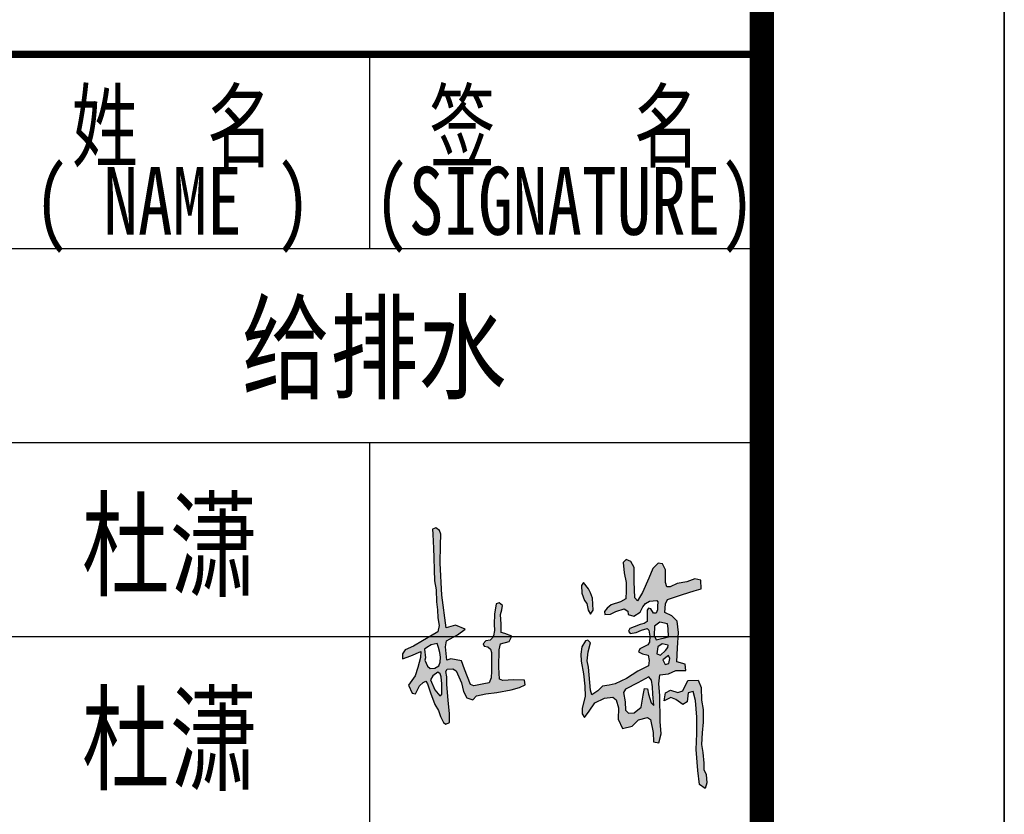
# Model space of a CAD drawing. Extents: x 687841 to 771941, y 252015 to 732780.
# Tile 85 of 98: x 767879 to 771941, y 656531 to 659808. Entities that reach past the tile are written whole.
import ezdxf
from ezdxf.enums import TextEntityAlignment as Align

# ---------------------------------------------------------------- set-up
doc = ezdxf.new("R2010")
doc.units = 0
doc.header["$LTSCALE"] = 1000
doc.header["$MEASUREMENT"] = 0
doc.layers.get('0').update_dxf_attribs({"linetype": 'CONTINUOUS'})
doc.layers.add('PUB_TITLE', color=4, linetype='CONTINUOUS')
doc.layers.add('TK', color=7, linetype='CONTINUOUS')
doc.styles.add('-宋体', font='txt', dxfattribs={"width": 0.8})
doc.styles.add('TKHZ1', font='txt', dxfattribs={"width": 0.8})

# ---------------------------------------------------------------- blocks, each defined once
blk = doc.blocks.new('杜潇')
h = blk.add_hatch(color=3)
h.paths.add_polyline_path([(2341.8, -143.1), (2354, -70.9), (2399.1, -44.6), (2467.6, -68.1), (2513.6, -50.3), (2559.6, 43.5), (2655.4, 46.3), (2681.6, -21.2), (2683.5, -138.4), (2699.9, -222.9), (2699.9, -338.7), (2691.6, -435.6), (2684.5, -544.4), (2697.6, -615.6), (2704.7, -713.7), (2705.8, -771.7), (2727.1, -817.8), (2734.2, -896), (2718.9, -945.7), (2665.6, -910.2), (2651.4, -780.2), (2634.3, -588.9), (2641.9, -441.5), (2641.9, -292.1), (2628.6, -140.8), (2609.7, -57.7), (2561.2, -69.1), (2552.8, -152), (2512.7, -176.2), (2448.4, -129.6), (2404.6, -113.8)])
h.paths.add_polyline_path([(2382, 271.8), (2331.6, 232.6), (2350.9, 189.1), (2386.5, 198), (2393.1, 244)], flags=16)
h.paths.add_polyline_path([(2378.4, 367.5), (2325.2, 378), (2285.4, 351.8), (2274.9, 288.8), (2308.7, 276.1), (2355.9, 318.8), (2376.9, 345.8)], flags=16)
h.paths.add_polyline_path([(2372.9, 562.1), (2301.3, 578.2), (2254.3, 541.8), (2251.1, 454.2), (2269.2, 414.7), (2382.6, 444.6), (2379.4, 519.4)], flags=16)
h.paths.add_polyline_path([(2201, 75.6), (2100.4, 22.2), (1989.1, -37), (1968.2, -65.9), (1984.4, -153.4), (1987.7, -228.1), (2016.7, -257), (2067.8, -254.3), (2133.1, -201.8), (2151.3, -90.8), (2160.7, -31.6), (2191, -32.3), (2199.8, -81.4), (2222.7, -160.8), (2248.2, -185), (2238.8, -82.8), (2235.5, -15.5), (2225.4, 45.7)], flags=16)
h.paths.add_polyline_path([(1621.2, 407.6), (1588.3, 352), (1579.1, 283), (1581, 219.7), (1602.1, 105.4), (1615.9, -9.4), (1618.2, -102.4), (1589.5, -211.5), (1589.5, -263.2), (1612.5, -296.5), (1655, -236.8), (1707.8, -162.1), (1794, -118.5), (1871, -109.3), (1902.3, -134.9), (1922.9, -207.1), (1921.6, -311.5), (1960.3, -397.8), (2048, -375.9), (2107.4, -317.9), (2189.9, -294.7), (2218.6, -315.3), (2243, -434.1), (2245, -519.4), (2293.8, -528.5), (2314.1, -446.3), (2305, -332.6), (2301.3, -95.6), (2293.7, 12.6), (2301.3, 93.9), (2382.6, 104.6), (2448.9, 135.1), (2540.7, 136.1), (2535.6, 192.6), (2460, 213.7), (2464.9, 341.1), (2475, 483.4), (2461, 587.6), (2412.7, 634.6), (2347.9, 666.4), (2354.2, 746.4), (2373.3, 784.5), (2510.6, 830.3), (2616.2, 863.3), (2682.3, 883.6), (2678.5, 961.1), (2623.8, 973.8), (2550.1, 948.4), (2462.3, 931.9), (2398.7, 901.4), (2368.2, 901.4), (2353.3, 940.7), (2354.6, 1058.4), (2328.3, 1113.5), (2287.6, 1117.8), (2238.7, 1069.7), (2201.8, 981.4), (2145, 849.4), (2097.2, 772.8), (2072.6, 801.6), (2066.3, 950.4), (2066.3, 1077.9), (2038, 1132.8), (1992.8, 1153.2), (1968, 1125.7), (1975.1, 1029.2), (1993.7, 940.7), (1994.6, 864.6), (1990.1, 792), (1942.3, 762.8), (1855.5, 735.3), (1819.2, 707), (1796.1, 676.9), (1799.7, 646.8), (1849.3, 649.5), (1898.9, 676.9), (1976.8, 699), (2007.9, 678.7), (2013.2, 648.6), (2065.4, 631.8), (2121.2, 668.1), (2146.1, 716.7), (2172.6, 748.6), (2207.4, 768.7), (2275.6, 776.4), (2284.4, 763.8), (2282.8, 723.1), (2280.6, 690.7), (2270.1, 659.4), (2244.3, 660.5), (2221.2, 700), (2198.7, 706.6), (2185.1, 687.2), (2187.5, 623.4), (2185.1, 583.9), (2159.2, 564.1), (2122.7, 556.1), (2068.5, 533.8), (2027.2, 519.1), (2016, 496.4), (2029.4, 472.7), (2085.7, 482.2), (2134.3, 503.2), (2186.3, 520.9), (2202.7, 505.4), (2209.7, 448), (2207, 393.8), (2192.9, 370), (2119.8, 334.8), (2107.9, 305), (2142.5, 287.1), (2195.1, 275.9), (2203.9, 226.4), (2199, 178.7), (2100.7, 127.2), (1995.6, 60.1), (1892.8, 12.4), (1839.6, -1.1), (1776.3, -8.7), (1733.6, -52.8), (1680.4, -88.7), (1668, -45.6), (1648.4, 165), (1635.1, 224.2), (1647.2, 305), (1667.3, 386.8), (1641.9, 413.5)])
h.paths.add_polyline_path([(1648, 882.9), (1603.5, 942.3), (1585.3, 914.2), (1588.6, 843.4), (1611.7, 777.5), (1634.8, 749.4), (1646.4, 686.8), (1666.2, 652.2), (1690.9, 686.8), (1684.3, 798.9), (1666.2, 845)], flags=17)
h.paths.add_polyline_path([(266.4, 118.5), (221.4, 86.5), (201.2, 49.6), (240.7, -42.5), (285.9, -96.2), (305.3, -80.6), (303.1, 11.3), (297.7, 77.4), (288, 103.8)], flags=16)
h.paths.add_polyline_path([(262.1, 381.3), (206.6, 370.2), (166.4, 344.9), (146.5, 330.8), (152.9, 250.4), (148.2, 230.6), (171.4, 175.2), (198.5, 151.6), (238.5, 156.3), (275.4, 176.5), (289.6, 211.7), (292.2, 256.8), (287.1, 300.2), (275, 344.1)], flags=16)
h.paths.add_polyline_path([(283.9, 1417.1), (249, 1440.9), (218.5, 1428.7), (222.5, 1384.8), (224, 1316.8), (227.2, 1256.4), (230.5, 1167.3), (235.2, 1055.9), (237.1, 956.6), (251.2, 873), (254.4, 765.4), (265, 689.8), (268.9, 616.6), (279.3, 547.4), (266.3, 490.5), (199.6, 449.4), (126.8, 406), (45, 357.1), (-30.5, 323.8), (-55.2, 288.6), (-55.2, 241.7), (21.1, 268.7), (110.4, 307.4), (108, 253.4), (84.5, 163.1), (58.7, 84.5), (0, 0), (33, -71.8), (64.2, -78.2), (98.3, -4.8), (131.9, 23.5), (156.7, 38), (171.8, 11.4), (199.9, -68.8), (240.6, -176.3), (273.9, -231.4), (291.1, -285.9), (318.1, -343.2), (341.1, -355.9), (374.4, -342.7), (374.4, -263.5), (361.5, -137.1), (350.6, 7.5), (348.5, 75.5), (340.5, 126.1), (352.8, 148.5), (404.2, 149.2), (436, 130.4), (483, 21.3), (504.1, -58.2), (534.1, -114.2), (587.8, -133.7), (621.1, -96.4), (709, -77.6), (809.7, -66.3), (938.8, -42.7), (1015.2, -21.6), (1067.2, 2.7), (1060.7, 46.6), (962.4, 49.8), (862.5, 44.1), (832.4, 54.7), (826.7, 166.5), (830.6, 324.9), (842.3, 378.1), (920.2, 401.5), (944.9, 449.5), (882.6, 472.9), (847.5, 483.3), (847.3, 559.5), (842.7, 649.3), (855.3, 689.4), (859.8, 729.4), (829.7, 755.5), (802.7, 745.5), (785.7, 650.4), (785.1, 560.8), (785.7, 501.6), (778.1, 451.8), (764.2, 431), (746, 412.3), (707.7, 405.7), (684, 379.3), (693.1, 357.6), (726.6, 351.7), (751.8, 330.8), (758.1, 299.5), (759.1, 221.7), (761, 127.9), (756.6, 69), (738.5, 20.9), (688.4, 12.1), (597.6, -6), (565.7, 7.7), (511.7, 146.2), (485.2, 223.2), (385.5, 240.8), (351.4, 229.5), (337.5, 350.6), (347.6, 406.1), (448.6, 462.8), (518, 513.3), (430.9, 549.8), (345.3, 525.2), (303, 823.7), (288.7, 1118.9), (291.2, 1284.1), (296.3, 1383.3)])
for points in [[(283.9, 1417.1), (249, 1440.9), (218.5, 1428.7), (222.5, 1384.8), (224, 1316.8), (227.2, 1256.4), (230.5, 1167.3), (235.2, 1055.9), (237.1, 956.6), (251.2, 873), (254.4, 765.4), (265, 689.8), (268.9, 616.6), (279.3, 547.4), (266.3, 490.5), (199.6, 449.4), (126.8, 406), (45, 357.1), (-30.5, 323.8), (-55.2, 288.6), (-55.2, 241.7), (21.1, 268.7), (110.4, 307.4), (108, 253.4), (84.5, 163.1), (58.7, 84.5), (0, 0), (33, -71.8), (64.2, -78.2), (98.3, -4.8), (131.9, 23.5), (156.7, 38), (171.8, 11.4), (199.9, -68.8), (240.6, -176.3), (273.9, -231.4), (291.1, -285.9), (318.1, -343.2), (341.1, -355.9), (374.4, -342.7), (374.4, -263.5), (361.5, -137.1), (350.6, 7.5), (348.5, 75.5), (340.5, 126.1), (352.8, 148.5), (404.2, 149.2), (436, 130.4), (483, 21.3), (504.1, -58.2), (534.1, -114.2), (587.8, -133.7), (621.1, -96.4), (709, -77.6), (809.7, -66.3), (938.8, -42.7), (1015.2, -21.6), (1067.2, 2.7), (1060.7, 46.6), (962.4, 49.8), (862.5, 44.1), (832.4, 54.7), (826.7, 166.5), (830.6, 324.9), (842.3, 378.1), (920.2, 401.5), (944.9, 449.5), (882.6, 472.9), (847.5, 483.3), (847.3, 559.5), (842.7, 649.3), (855.3, 689.4), (859.8, 729.4), (829.7, 755.5), (802.7, 745.5), (785.7, 650.4), (785.1, 560.8), (785.7, 501.6), (778.1, 451.8), (764.2, 431), (746, 412.3), (707.7, 405.7), (684, 379.3), (693.1, 357.6), (726.6, 351.7), (751.8, 330.8), (758.1, 299.5), (759.1, 221.7), (761, 127.9), (756.6, 69), (738.5, 20.9), (688.4, 12.1), (597.6, -6), (565.7, 7.7), (511.7, 146.2), (485.2, 223.2), (385.5, 240.8), (351.4, 229.5), (337.5, 350.6), (347.6, 406.1), (448.6, 462.8), (518, 513.3), (430.9, 549.8), (345.3, 525.2), (303, 823.7), (288.7, 1118.9), (291.2, 1284.1), (296.3, 1383.3)], [(1621.2, 407.6), (1588.3, 352), (1579.1, 283), (1581, 219.7), (1602.1, 105.4), (1615.9, -9.4), (1618.2, -102.4), (1589.5, -211.5), (1589.5, -263.2), (1612.5, -296.5), (1655, -236.8), (1707.8, -162.1), (1794, -118.5), (1871, -109.3), (1902.3, -134.9), (1922.9, -207.1), (1921.6, -311.5), (1960.3, -397.8), (2048, -375.9), (2107.4, -317.9), (2189.9, -294.7), (2218.6, -315.3), (2243, -434.1), (2245, -519.4), (2293.8, -528.5), (2314.1, -446.3), (2305, -332.6), (2301.3, -95.6), (2293.7, 12.6), (2301.3, 93.9), (2382.6, 104.6), (2448.9, 135.1), (2540.7, 136.1), (2535.6, 192.6), (2460, 213.7), (2464.9, 341.1), (2475, 483.4), (2461, 587.6), (2412.7, 634.6), (2347.9, 666.4), (2354.2, 746.4), (2373.3, 784.5), (2510.6, 830.3), (2616.2, 863.3), (2682.3, 883.6), (2678.5, 961.1), (2623.8, 973.8), (2550.1, 948.4), (2462.3, 931.9), (2398.7, 901.4), (2368.2, 901.4), (2353.3, 940.7), (2354.6, 1058.4), (2328.3, 1113.5), (2287.6, 1117.8), (2238.7, 1069.7), (2201.8, 981.4), (2145, 849.4), (2097.2, 772.8), (2072.6, 801.6), (2066.3, 950.4), (2066.3, 1077.9), (2038, 1132.8), (1992.8, 1153.2), (1968, 1125.7), (1975.1, 1029.2), (1993.7, 940.7), (1994.6, 864.6), (1990.1, 792), (1942.3, 762.8), (1855.5, 735.3), (1819.2, 707), (1796.1, 676.9), (1799.7, 646.8), (1849.3, 649.5), (1898.9, 676.9), (1976.8, 699), (2007.9, 678.7), (2013.2, 648.6), (2065.4, 631.8), (2121.2, 668.1), (2146.1, 716.7), (2172.6, 748.6), (2207.4, 768.7), (2275.6, 776.4), (2284.4, 763.8), (2282.8, 723.1), (2280.6, 690.7), (2270.1, 659.4), (2244.3, 660.5), (2221.2, 700), (2198.7, 706.6), (2185.1, 687.2), (2187.5, 623.4), (2185.1, 583.9), (2159.2, 564.1), (2122.7, 556.1), (2068.5, 533.8), (2027.2, 519.1), (2016, 496.4), (2029.4, 472.7), (2085.7, 482.2), (2134.3, 503.2), (2186.3, 520.9), (2202.7, 505.4), (2209.7, 448), (2207, 393.8), (2192.9, 370), (2119.8, 334.8), (2107.9, 305), (2142.5, 287.1), (2195.1, 275.9), (2203.9, 226.4), (2199, 178.7), (2100.7, 127.2), (1995.6, 60.1), (1892.8, 12.4), (1839.6, -1.1), (1776.3, -8.7), (1733.6, -52.8), (1680.4, -88.7), (1668, -45.6), (1648.4, 165), (1635.1, 224.2), (1647.2, 305), (1667.3, 386.8), (1641.9, 413.5)], [(1648, 882.9), (1603.5, 942.3), (1585.3, 914.2), (1588.6, 843.4), (1611.7, 777.5), (1634.8, 749.4), (1646.4, 686.8), (1666.2, 652.2), (1690.9, 686.8), (1684.3, 798.9), (1666.2, 845)], [(2372.9, 562.1), (2301.3, 578.2), (2254.3, 541.8), (2251.1, 454.2), (2269.2, 414.7), (2382.6, 444.6), (2379.4, 519.4)], [(262.1, 381.3), (206.6, 370.2), (166.4, 344.9), (146.5, 330.8), (152.9, 250.4), (148.2, 230.6), (171.4, 175.2), (198.5, 151.6), (238.5, 156.3), (275.4, 176.5), (289.6, 211.7), (292.2, 256.8), (287.1, 300.2), (275, 344.1)], [(2378.4, 367.5), (2325.2, 378), (2285.4, 351.8), (2274.9, 288.8), (2308.7, 276.1), (2355.9, 318.8), (2376.9, 345.8)], [(2382, 271.8), (2331.6, 232.6), (2350.9, 189.1), (2386.5, 198), (2393.1, 244)], [(266.4, 118.5), (221.4, 86.5), (201.2, 49.6), (240.7, -42.5), (285.9, -96.2), (305.3, -80.6), (303.1, 11.3), (297.7, 77.4), (288, 103.8)], [(2201, 75.6), (2100.4, 22.2), (1989.1, -37), (1968.2, -65.9), (1984.4, -153.4), (1987.7, -228.1), (2016.7, -257), (2067.8, -254.3), (2133.1, -201.8), (2151.3, -90.8), (2160.7, -31.6), (2191, -32.3), (2199.8, -81.4), (2222.7, -160.8), (2248.2, -185), (2238.8, -82.8), (2235.5, -15.5), (2225.4, 45.7)]]:
    blk.add_lwpolyline(points, close=True)
blk.add_lwpolyline([(2341.8, -143.1), (2354, -70.9), (2399.1, -44.6), (2467.6, -68.1), (2513.6, -50.3), (2559.6, 43.5), (2655.4, 46.3), (2681.6, -21.2), (2683.5, -138.4), (2699.9, -222.9), (2699.9, -338.7), (2691.6, -435.6), (2684.5, -544.4), (2697.6, -615.6), (2704.7, -713.7), (2705.8, -771.7), (2727.1, -817.8), (2734.2, -896), (2718.9, -945.7), (2665.6, -910.2), (2651.4, -780.2), (2634.3, -588.9), (2641.9, -441.5), (2641.9, -292.1), (2628.6, -140.8), (2609.7, -57.7), (2561.2, -69.1), (2552.8, -152), (2512.7, -176.2), (2448.4, -129.6), (2404.6, -113.8), (2341.8, -143.1)])
blk = doc.blocks.new('wrtgtg')
at = {"color": 4}
blk.add_line((7804.3, -4841.2), (7804.3, 52558.8), dxfattribs=at)
at = {"layer": 'PUB_TITLE'}
for p, q in [((8804.3, 53558.8), (8804.3, -5841.2)), ((7804.3, -4841.2), (7804.3, 52558.8)), ((6186.5, 10358.8), (6186.5, 11158.8)), ((2204.3, 10358.8), (7804.3, 10358.8)), ((2204.3, 9558.8), (7804.3, 9558.8)), ((6186.5, 4748.4), (6186.5, 9558.8)), ((2204.3, 8758.8), (7804.3, 8758.8))]:
    blk.add_line(p, q, dxfattribs=at)
blk.add_lwpolyline([(-75295.7, -5841.2), (8804.3, -5841.2), (8804.3, 53558.8), (-75295.7, 53558.8)], close=True, dxfattribs=at)
at = {"layer": 'PUB_TITLE', "const_width": 100}
blk.add_lwpolyline([(-72795.7, -4841.2), (7804.3, -4841.2), (7804.3, 52558.8), (-72795.7, 52558.8)], close=True, dxfattribs=at)
at = {"layer": 'PUB_TITLE', "const_width": 29.7}
blk.add_lwpolyline([(2204.3, 11158.8), (7804.3, 11158.8)], dxfattribs=at)
at = {"xscale": 0.4499999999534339, "yscale": 0.4500000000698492, "zscale": 0.45}
blk.add_blockref('杜潇', (6347, 8557.3), dxfattribs=at)
at = {"layer": 'TK'}
for s, height, style, width, p in [('姓  名', 280, '-宋体', 0.75, (5373, 10868.6)), ('签    名', 280, '-宋体', 0.75, (6990.3, 10868.6)), ('( NAME )', 280, '-宋体', 0.75, (5373, 10533.2)), ('(SIGNATURE)', 280, '-宋体', 0.75, (6990.3, 10533.2)), ('杜潇', 350, 'TKHZ1', 0.8, (5361.9, 9141.2)), ('杜潇', 350, 'TKHZ1', 0.8, (5361.9, 8341.2))]:
    blk.add_text(s, height=height, dxfattribs=dict(at, style=style, width=width)).set_placement(p, align=Align.MIDDLE)
at = {"layer": 'TK', "style": 'TKHZ1', "width": 0.8}
blk.add_text('给排水', height=350, dxfattribs=at).set_placement((6204.6, 9774.3), align=Align.CENTER)

msp = doc.modelspace()

# ---------------------------------------------------------------- block references
msp.add_blockref('wrtgtg', (763136.5, 648506.3))

doc.saveas('drawing.dxf')
